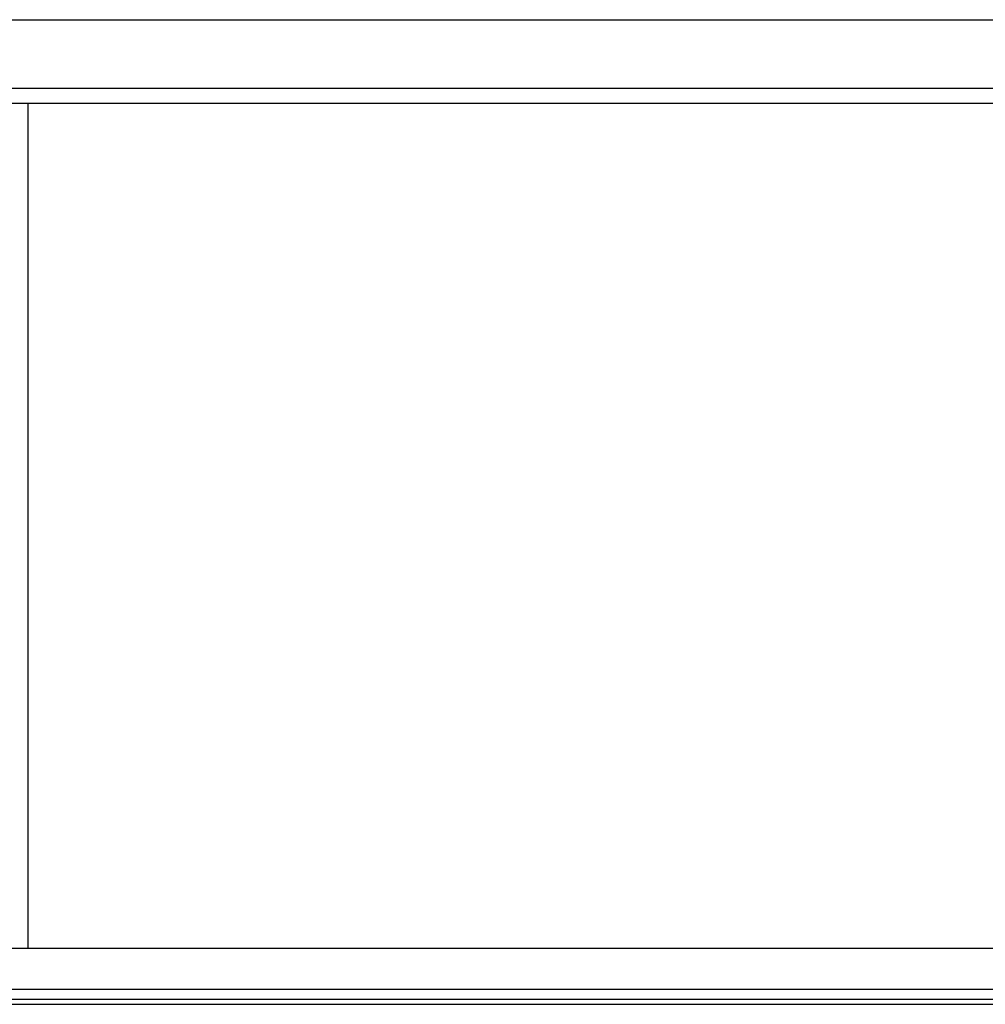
# Model space of a CAD drawing. Header units: millimetres. Extents: x 161070 to 520640, y 9197 to 248394.
# Tile 9 of 137: x 191357 to 196101, y 25352 to 30189. Entities that reach past the tile are written whole.
import ezdxf

# ---------------------------------------------------------------- set-up
doc = ezdxf.new("R2010")
doc.units = ezdxf.units.MM
doc.header["$LTSCALE"] = 10

msp = doc.modelspace()

# ---------------------------------------------------------------- linework, layer by layer
for p, q in [((187447.2, 30188.7), (205997.2, 30188.7)), ((187397.2, 29853), (206147.2, 29853)), ((187397.2, 29778), (206147.2, 29778)), ((191397.2, 29778), (191397.2, 25627.4)), ((187672.2, 25627.4), (205822.2, 25627.4)), ((187397.2, 25427.4), (206697.2, 25427.4)), ((187397.2, 25377.4), (214520, 25377.4))]:
    msp.add_line(p, q)
at = {"color": 253}
msp.add_line((186647.2, 25352.4), (215270, 25352.4), dxfattribs=at)

doc.saveas('drawing.dxf')
